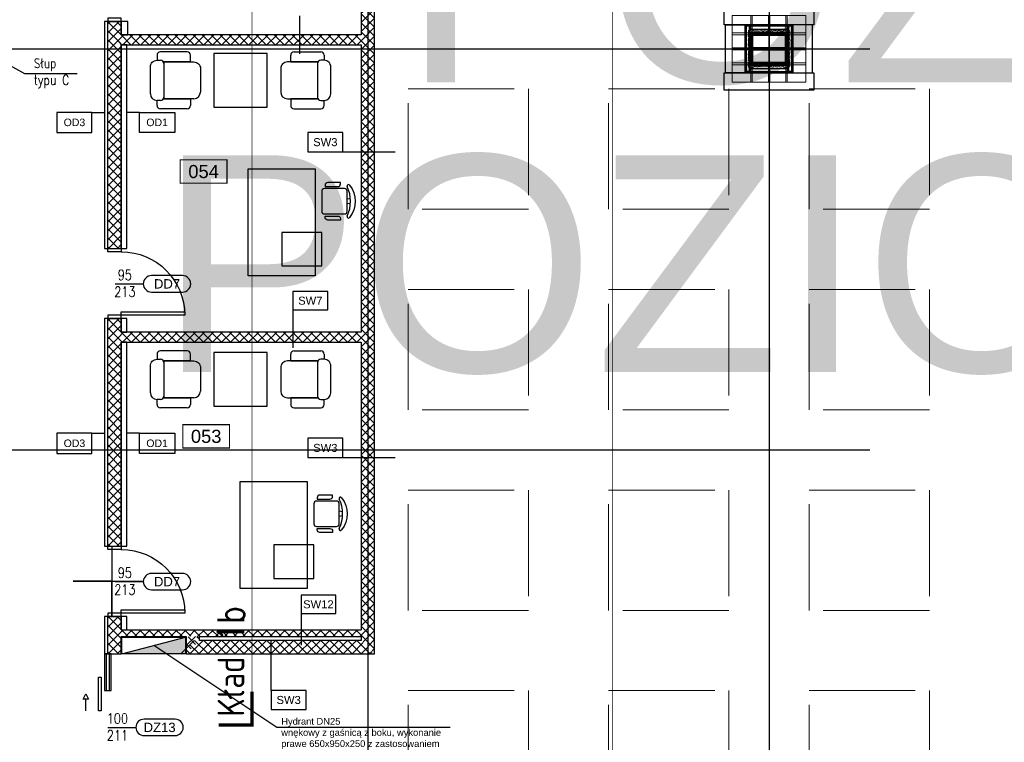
# Model space of a CAD drawing. Header units: centimetres. Extents: x -228435 to 56419, y -89367 to 477256.
# Tile 31 of 53: x -57750 to -43020, y 54627 to 65435. Entities that reach past the tile are written whole.
import ezdxf
from ezdxf.enums import TextEntityAlignment as Align

# ---------------------------------------------------------------- set-up
doc = ezdxf.new("R2010")
doc.units = ezdxf.units.CM
doc.header["$LTSCALE"] = 50
for name, pattern in [('Kondygnacja -1$0$HIDDEN2', [4.7625, 3.175, -1.5875]), ('Obudowy i okł. słupów$0$HIDDEN', [9.525, 6.35, -3.175]), ('Osie rzutów$0$DASHDOT2', [12.7, 6.35, -3.175, 0, -3.175]), ('SU Lampy kwadratowe  -1$0$HIDDENX2', [19.05, 12.7, -6.35])]:
    doc.linetypes.add(name, pattern=pattern)
doc.layers.get('0').update_dxf_attribs({"color": 8})
for name, color, linetype in [('bgde-tekst', 7, 'Continuous'), ('bgde_ opis hydranty', 8, 'Continuous'), ('Kondygnacja -1$0$ARCH_GK', 8, 'Continuous'), ('Kondygnacja -1$0$ARCH_HYDRANTY', 8, 'Continuous'), ('Kondygnacja -1$0$ARCH_INFO_ETYK_DRZWI', 8, 'Continuous'), ('Kondygnacja -1$0$ARCH_INFO_KŁADY ŚCIAN', 8, 'Kondygnacja -1$0$HIDDEN2'), ('Kondygnacja -1$0$ARCH_INFO_OPISY', 8, 'Continuous'), ('Kondygnacja -1$0$ARCH_INFO_OPISY_PRZEGRODY', 8, 'Continuous'), ('Kondygnacja -1$0$ARCH_INFO_OPISY_PRZEGRODY_OKŁADZINY', 8, 'Continuous'), ('Kondygnacja -1$0$ARCH_OKŁADZINA', 8, 'Continuous'), ('Kondygnacja -1$0$ARCH_STROP', 8, 'Continuous'), ('Kondygnacja -1$0$ARCH_SZKŁO', 8, 'Continuous'), ('Kondygnacja -1$0$ARCH_WYPOSAŻENIE_INNE', 8, 'Continuous'), ('Kondygnacja -1$0$ARCH_ŚLUSARKA_DRZWI', 8, 'Continuous'), ('Obudowy i okł. słupów$0$ARCH_GK', 8, 'Continuous'), ('Obudowy i okł. słupów$0$ARCH_PROFILE', 8, 'Continuous'), ('Obudowy i okł. słupów$0$ARCH_SŁUPY', 8, 'Continuous'), ('Osie rzutów$0$ARCH_INFO_OSIE_IST', 8, 'Osie rzutów$0$DASHDOT2'), ('Pomieszczenia -1$0$ARCH_INFO_AREA_ETYKIETY_200', 8, 'Continuous'), ('xrefs', 8, 'Continuous')]:
    doc.layers.add(name, color=color, linetype=linetype)
for name, color, linetype, lineweight in [('Obudowy i okł. słupów$0$ARCH_hatch', 8, 'Continuous', 13), ('Obudowy i okł. słupów$0$ARCH_WIDOK', 8, 'Continuous', 13), ('SU Lampy kwadratowe  -1$0$ARCH_SUFITY_PODWIESZANE', 8, 'SU Lampy kwadratowe  -1$0$HIDDENX2', 9)]:
    doc.layers.add(name, color=color, linetype=linetype, lineweight=lineweight)
doc.styles.add('Arial', font='ARIAL.TTF')
doc.styles.add('Kondygnacja -1$0$Arial', font='ARIAL.TTF')
doc.styles.add('Kondygnacja -1$0$Romans', font='Romans.shx', dxfattribs={"width": 0.7})
doc.styles.add('Kondygnacja -1$0$ROMANS-50-CM', font='romans.shx', dxfattribs={"width": 0.8, "height": 10})
doc.styles.add('Kondygnacja -1$0$Standard', font='txt')
doc.styles.add('Pomieszczenia -1$0$Arial', font='ARIAL.TTF')
doc.dimstyles.new('Kondygnacja -1$0$ISO-25', dxfattribs={"dimtxt": 2.5, "dimasz": 2.5, "dimexe": 1.25, "dimexo": 0.625, "dimtad": 1, "dimtxsty": 'Kondygnacja -1$0$Standard', "dimcen": 2.5, "dimadec": 0, "dimazin": 0, "dimtfac": 1, "dimtmove": 0, "dimatfit": 3, "dimfxl": 0, "dimarcsym": 0})
pattern_1 = [(45, (-121140, -45000), (-67.35192, 67.35192), []), (135, (-121140, -45000), (-67.35192, -67.35192), [])]
pattern_2 = [(45, (-1197.3117, -3238.4858), (-0.6735192, 0.6735192), [])]

# ---------------------------------------------------------------- blocks, each defined once
blk = doc.blocks.new('Kondygnacja -1$0$T-drzwi_prawe-200')
at = {"layer": 'Kondygnacja -1$0$ARCH_INFO_ETYK_DRZWI'}
blk.add_line((0, 0), (60, 0), dxfattribs=at)
blk.add_lwpolyline([(143.7, 17.5), (77.5, 17.5, 1), (77.5, -17.5), (143.7, -17.5, 1)], format="xyb", close=True, dxfattribs=at)
at = {"layer": 'Kondygnacja -1$0$ARCH_INFO_ETYK_DRZWI', "color": 1, "style": 'Kondygnacja -1$0$Arial'}
blk.add_attdef('ADS_DRZWI:ODPORNOŚĆ_OGNIOWA', text='', height=20, rotation=90, dxfattribs=at).set_placement((-25.5, 0.1), align=Align.BOTTOM_CENTER)
at = {"layer": 'Kondygnacja -1$0$ARCH_INFO_ETYK_DRZWI', "style": 'Kondygnacja -1$0$Romans', "width": 0.8}
for tag, p in [('ADS_DRZWI:SZEROKOŚĆ', (20.5, 8)), ('ADS_DRZWI:WYSOKOŚĆ', (20.5, -28))]:
    blk.add_attdef(tag, text='', height=22, dxfattribs=at).set_placement(p, align=Align.CENTER)
at = {"layer": 'Kondygnacja -1$0$ARCH_INFO_ETYK_DRZWI', "style": 'Kondygnacja -1$0$Arial'}
blk.add_attdef('ADS_DRZWI:SYMBOL', text='', height=20, dxfattribs=at).set_placement((110.7, 0), align=Align.MIDDLE)
blk = doc.blocks.new('Kondygnacja -1$0$_Dot')
at = {"color": 0, "linetype": 'ByBlock', "lineweight": -2}
blk.add_line((-0.5, 0), (-1, 0), dxfattribs=at)
at = {"color": 0, "linetype": 'ByBlock', "const_width": 0.5}
blk.add_lwpolyline([(-0.25, 0, 1), (0.25, 0, 1)], format="xyb", close=True, dxfattribs=at)
blk = doc.blocks.new('Kondygnacja -1$0$ks')
for p, q in [((-3.1, 42.9), (-3.8, 38)), ((-3.1, 42.9), (-3.8, 38)), ((3.1, 42.9), (3.8, 38)), ((3.1, 42.9), (3.8, 38))]:
    blk.add_line(p, q)
blk.add_lwpolyline([(-24, 41.5, -0.355701), (24, 41.5)], format="xyb")
blk.add_lwpolyline([(-24, 41.5, -0.355701), (24, 41.5)], format="xyb")
for points in [[(-19, 34), (-19, 4, 0.414214), (-15, 0), (15, 0, 0.414214), (19, 4), (19, 34, 0.414214), (15, 38), (-15, 38, 0.414214)], [(-19, 34), (-19, 4, 0.414214), (-15, 0), (15, 0, 0.414214), (19, 4), (19, 34, 0.414214), (15, 38), (-15, 38, 0.414214)], [(-22, 5), (-22, 24, 0.414214), (-26, 28), (-28, 28), (-28, 9, 0.414214), (-24, 5)], [(-22, 5), (-22, 24, 0.414214), (-26, 28), (-28, 28), (-28, 9, 0.414214), (-24, 5)], [(22, 5), (22, 24, -0.414214), (26, 28), (28, 28), (28, 9, -0.414214), (24, 5)], [(22, 5), (22, 24, -0.414214), (26, 28), (28, 28), (28, 9, -0.414214), (24, 5)]]:
    blk.add_lwpolyline(points, format="xyb", close=True)
for centre, radius, start, end in [((-23, 39.8), 2.07, 120.8669, 299.3218), ((-23, 39.8), 2.07, 120.8669, 299.3218), ((0, -7.9), 50.9, 64.3915, 115.6085), ((0, -7.9), 50.9, 64.3915, 115.6085), ((23, 39.8), 2.07, 240.6782, 59.1331), ((23, 39.8), 2.07, 240.6782, 59.1331)]:
    blk.add_arc(centre, radius, start, end)
blk = doc.blocks.new('Kondygnacja -1$0$2 fotele + stolik')
at = {"layer": 'Kondygnacja -1$0$ARCH_WYPOSAŻENIE_INNE'}
for p, q in [((6533.6, 11226.8), (6533.6, 11219.3)), ((6578.6, 11231.8), (6538.6, 11231.8)), ((6583.6, 11216.8), (6583.6, 11226.8)), ((6733.6, 11216.8), (6733.6, 11226.8)), ((6738.6, 11231.8), (6778.6, 11231.8)), ((6783.6, 11226.8), (6783.6, 11219.3)), ((6523.6, 11169.2), (6523.6, 11209.7)), ((6533.6, 11219.3), (6538.6, 11219.3)), ((6543.6, 11216.8), (6583.6, 11216.8)), ((6583.6, 11216.8), (6543.6, 11216.8)), ((6543.6, 11216.8), (6543.6, 11161.8)), ((6773.6, 11216.8), (6733.6, 11216.8)), ((6733.6, 11216.8), (6773.6, 11216.8)), ((6773.6, 11216.8), (6773.6, 11161.8)), ((6783.6, 11219.3), (6778.6, 11219.3)), ((6793.6, 11169.2), (6793.6, 11209.7)), ((6598.6, 11206.8), (6598.6, 11171.8)), ((6718.6, 11206.8), (6718.6, 11171.8)), ((6533.6, 11151.8), (6533.6, 11159.2)), ((6538.6, 11159.2), (6533.6, 11159.2)), ((6543.6, 11161.8), (6583.6, 11161.8)), ((6583.6, 11161.8), (6543.6, 11161.8)), ((6588.6, 11161.8), (6583.6, 11161.8)), ((6583.6, 11161.8), (6583.6, 11151.8)), ((6728.6, 11161.8), (6733.6, 11161.8)), ((6733.6, 11161.8), (6733.6, 11151.8)), ((6773.6, 11161.8), (6733.6, 11161.8)), ((6733.6, 11161.8), (6773.6, 11161.8)), ((6778.6, 11159.2), (6783.6, 11159.2)), ((6783.6, 11151.8), (6783.6, 11159.2)), ((6578.6, 11146.8), (6538.6, 11146.8)), ((6738.6, 11146.8), (6778.6, 11146.8))]:
    blk.add_line(p, q, dxfattribs=at)
blk.add_lwpolyline([(6618.6, 11149.3), (6698.6, 11149.3), (6698.6, 11229.3), (6618.6, 11229.3)], close=True, dxfattribs=at)
for points in [[(6523.6, 11209.3, -0.414214), (6533.6, 11219.3)], [(6583.6, 11216.8), (6588.6, 11216.8, -0.414214), (6598.6, 11206.8)], [(6733.6, 11216.8), (6728.6, 11216.8, 0.414214), (6718.6, 11206.8)], [(6793.6, 11209.3, 0.414214), (6783.6, 11219.3)]]:
    blk.add_lwpolyline(points, format="xyb", dxfattribs=at)
for centre, radius, start, end in [((6538.6, 11226.8), 5, 90, 180), ((6578.6, 11226.8), 5, 360, 90), ((6738.6, 11226.8), 5, 90, 180), ((6778.6, 11226.8), 5, 360, 90), ((6538.6, 11214.3), 5, 0, 90), ((6778.6, 11214.3), 5, 90, 180), ((6533.6, 11169.2), 10, 180, 270), ((6588.6, 11171.8), 10, 270, 360), ((6728.6, 11171.8), 10, 180, 270), ((6783.6, 11169.2), 10, 270, 0), ((6538.6, 11151.8), 5, 180, 270), ((6538.6, 11164.2), 5, 270, 360), ((6578.6, 11151.8), 5, 270, 0), ((6738.6, 11151.8), 5, 180, 270), ((6778.6, 11164.2), 5, 180, 270), ((6778.6, 11151.8), 5, 270, 0)]:
    blk.add_arc(centre, radius, start, end, dxfattribs=at)
blk = doc.blocks.new('Kondygnacja -1$0$Linie kładów ścian')
at = {"layer": 'Kondygnacja -1$0$ARCH_INFO_KŁADY ŚCIAN', "ltscale": 10, "const_width": 1}
for points in [[(7225.8, 5020.9), (7225.8, 11899.2)], [(6686.7, 9988.6), (6686.7, 11870.4)]]:
    blk.add_lwpolyline(points, dxfattribs=at)
at = {"layer": 'Kondygnacja -1$0$ARCH_INFO_KŁADY ŚCIAN', "linetype": 'Continuous', "const_width": 5}
blk.add_lwpolyline([(6636.7, 9988.6), (6686.7, 9988.6), (6686.7, 10038.6)], dxfattribs=at)
at = {"layer": 'Kondygnacja -1$0$ARCH_INFO_KŁADY ŚCIAN', "insert": (6635, 10001.1), "char_height": 40, "width": 626.533, "attachment_point": 1, "rotation": 90, "style": 'Kondygnacja -1$0$ROMANS-50-CM'}
blk.add_mtext('Kład 1b', dxfattribs=at)
blk = doc.blocks.new('Pomieszczenia -1$0$etykieta_numer')
at = {"color": 0, "linetype": 'ByBlock', "const_width": 2.44}
blk.add_lwpolyline([(-50, -50), (-50, 0), (50, 0), (50, -50)], close=True, dxfattribs=at)
at = {"color": 0, "linetype": 'ByBlock', "style": 'Pomieszczenia -1$0$Arial'}
blk.add_attdef('AECAREA:NUMER_LOKALU', text='', height=28, dxfattribs=at).set_placement((0, -25), align=Align.MIDDLE)
blk = doc.blocks.new('SŁUPB')
at = {"layer": 'Obudowy i okł. słupów$0$ARCH_hatch'}
h = blk.add_hatch(dxfattribs=at)
h.set_pattern_fill('AR-CONC', color=256, scale=0.01, style=0)
h.set_pattern_definition([(50, (-6122.4999, -5672.6805), (1.8218467, -0.15939086), [0.1905, -2.0955]), (355, (-6122.5, -5672.6805), (-0.35242826, 1.91056643), [0.1524, -1.6764]), (100.451, (-6122.3481, -5672.6938), (1.469425, 1.75116688), [0.1619, -1.7809]), (46.1842, (-6122.5, -5672.1725), (2.7107904, -0.4204233), [0.28575, -3.14325]), (96.6356, (-6122.274, -5672.2076), (2.37404234, 2.4742556), [0.24285, -2.67135]), (351.184, (-6122.5, -5672.1725), (2.3740461, 2.4742512), [0.2286, -2.5146]), (21, (-6122.2459, -5672.2995), (1.5161488, -1.02265519), [0.1905, -2.0955]), (326, (-6122.246, -5672.2995), (0.6180203, 1.84187966), [0.1524, -1.6764]), (71.4514, (-6122.1196, -5672.3848), (2.1341649, 0.81922858), [0.1619, -1.7809]), (37.5, (-6122.4999, -5672.68053), (0.03088603, 0.84555039), [0, -1.65608, 0, -1.7018, 0, -1.68275]), (7.5, (-6122.4999, -5672.6805), (0.668196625, 1.00180575), [0, -0.97028, 0, -1.61798, 0, -0.64135]), (327.5, (-6123.06634, -5672.68053), (1.35590595, -0.05728744), [0, -0.635, 0, -1.9812, 0, -2.6289]), (317.5, (-6123.3203, -5672.6805), (1.48129181, 0.25426491), [0, -0.8255, 0, -1.31572, 0, -1.8669])])
h.paths.add_polyline_path([(5.3, 24.8, 0.520567), (2.4, 24.9, 0.520567), (-2.3, 24.8, 0.520567), (-4, 24.6, 0.520567), (-8.7, 24.4, 0.285796), (-15.2, 25, 0.202697), (-19.8, 25.1, 0.274624), (-22.1, 24.7, 0.533752), (-23, 25.5, 0.408944), (-24.4, 26.2, 0.520567), (-27.6, 26.4, 0.520567), (-28.7, 26.5, 0.520567), (-29.9, 26.1, 0.520567), (-30.6, 24.6, 0.520567), (-30.5, 23.2, 0.520567), (-30, 21.4, 0.520567), (-30.4, 19.3, 0.278554), (-30.4, 15, 0.142249), (-30.6, 8.1, 0.250934), (-29.5, 0, 0.130012), (-30.6, -13, 0.520567), (-29.9, -16.9, 0.520567), (-30.1, -20.6, 0.425813), (-30.3, -25.1, 0.733465), (-29.9, -27.5, 2.355544), (-29, -28.3, 0.517441), (-25.6, -29.2, 0.520567), (-23.9, -29, 0.520567), (-22.7, -27.8, 0.520567), (-20.3, -27.2, 0.520567), (-15.9, -27.6, 0.520567), (-13.2, -27.3, 0.520567), (-8.7, -27.3, 0.520567), (-6.4, -27, 0.520567), (-3.3, -26.9, 0.520567), (2.7, -27, 0.692648), (7.9, -27.2, 0.289077), (15.1, -27.8, 0.407009), (20, -27.8, 0.334558), (22, -28.2, 0.771464), (24, -29, 0.387636), (27.2, -28.8, 0.697607), (29.8, -28.7, 0.924349), (30.8, -27.6, 0.520567), (30.2, -24.6, 0.520567), (30.1, -20.8, 0.520567), (30.2, -17.8, 0.520567), (30.3, -14.4, 0.41985), (30.1, -10.2, 0.520567), (30.2, -7.9, 0.520567), (30.6, -4.2, 0.174213), (30.8, -0.4, 0.25847), (30.7, 4.1, 0.520567), (30.7, 6.1, 0.520567), (30.8, 8.1, 0.400753), (30.3, 12.7, 0.177412), (30.4, 20, 0.420526), (30.4, 23.3, 0.669755), (30.1, 25.6, 0.56093), (26.9, 25.8, 0.282102), (23.4, 26.3, 0.753336), (22.2, 25.8, 0.137258), (22, 24.8, 0.617264), (19.7, 24.4, 0.520567), (17, 24.8, 0.520567), (12.6, 25, 0.274044)])
h.paths.add_polyline_path([(25, 22.5), (25, 23.5), (27, 23.5), (27, -26.5), (25, -26.5), (25, -25.5), (-25, -25.5), (-25, -26.5), (-27, -26.5), (-27, 23.5), (-25, 23.5), (-25, 22.5)], flags=16)
at = {"layer": 'Obudowy i okł. słupów$0$ARCH_SŁUPY', "lineweight": 40}
h = blk.add_hatch(dxfattribs=at)
h.set_pattern_fill('ANSI31', color=256, scale=0.3, style=0)
h.set_pattern_definition(pattern_2)
h.paths.add_polyline_path([(-27, 23.5), (-27, -26.5), (-25, -26.5), (-25, 23.5)])
h = blk.add_hatch(dxfattribs=at)
h.set_pattern_fill('ANSI31', color=256, scale=0.3, style=0)
h.set_pattern_definition(pattern_2)
h.paths.add_polyline_path([(25, 19.5), (25, 22.5), (-25, 22.5), (-25, 19.5)])
h = blk.add_hatch(dxfattribs=at)
h.set_pattern_fill('ANSI31', color=256, scale=0.3, style=0)
h.set_pattern_definition(pattern_2)
h.paths.add_polyline_path([(27, -26.5), (27, 23.5), (25, 23.5), (25, -26.5)])
h = blk.add_hatch(dxfattribs=at)
h.set_pattern_fill('ANSI31', color=256, scale=0.3, style=0)
h.set_pattern_definition(pattern_2)
h.paths.add_polyline_path([(25, -3), (25, 0), (-25, 0), (-25, -3)])
h = blk.add_hatch(dxfattribs=at)
h.set_pattern_fill('ANSI31', color=256, scale=0.3, style=0)
h.set_pattern_definition(pattern_2)
h.paths.add_polyline_path([(25, -25.5), (25, -22.5), (-25, -22.5), (-25, -25.5)])
at = {"layer": 'Obudowy i okł. słupów$0$ARCH_GK'}
for points in [[(-35.5, -37), (-35.5, 34)], [(-35.5, 34), (35.5, 34)], [(-35.5, 32.7), (34.2, 32.7)], [(-34.2, -37), (-34.2, 32.7)], [(34.2, -35.8), (34.2, 34)], [(35.5, -37), (35.5, 34)], [(-35.5, -37), (35.5, -37)], [(-34.2, -35.8), (35.5, -35.8)]]:
    blk.add_lwpolyline(points, dxfattribs=at)
for points in [[(34.2, 34), (-35.5, 34), (-35.5, 32.7), (34.2, 32.7)], [(-35.5, 32.7), (-34.2, 32.7), (-34.2, -37), (-35.5, -37)], [(35.5, -35.8), (34.2, -35.8), (34.2, 34), (35.5, 34)], [(-34.2, -37), (35.5, -37), (35.5, -35.8), (-34.2, -35.8)]]:
    blk.add_lwpolyline(points, close=True, dxfattribs=at)
at = {"layer": 'Obudowy i okł. słupów$0$ARCH_hatch'}
blk.add_lwpolyline([(-29.5, 0, -0.250934), (-30.6, 8.1, -0.142249), (-30.4, 15, -0.278554), (-30.4, 19.3, -0.520567), (-30, 21.4, -0.520567), (-30.5, 23.2, -0.520567), (-30.6, 24.6, -0.520567), (-29.9, 26.1, -0.520567), (-28.7, 26.5, -0.520567), (-27.6, 26.4, -0.520567), (-24.4, 26.2, -0.408944), (-23, 25.5, -0.533752), (-22.1, 24.7, -0.274624), (-19.8, 25.1, -0.202697), (-15.2, 25, -0.285796), (-8.7, 24.4, -0.520567), (-4, 24.6, -0.520567), (-2.3, 24.8, -0.520567), (2.4, 24.9, -0.520567), (5.3, 24.8, -0.274044), (12.6, 25, -0.520567), (17, 24.8, -0.520567), (19.7, 24.4, -0.617264), (22, 24.8, -0.137258), (22.2, 25.8, -0.753336), (23.4, 26.3, -0.282102), (26.9, 25.8, -0.56093), (30.1, 25.6, -0.669755), (30.4, 23.3, -0.420526), (30.4, 20, -0.177412), (30.3, 12.7, -0.400753), (30.8, 8.1, -0.520567), (30.7, 6.1, -0.520567), (30.7, 4.1, -0.25847), (30.8, -0.4, -0.174213), (30.6, -4.2, -0.520567), (30.2, -7.9, -0.520567), (30.1, -10.2, -0.41985), (30.3, -14.4, -0.520567), (30.2, -17.8, -0.520567), (30.1, -20.8, -0.520567), (30.2, -24.6, -0.520567), (30.8, -27.6, -0.924349), (29.8, -28.7, -0.697607), (27.2, -28.8, -0.387636), (24, -29, -0.771464), (22, -28.2, -0.334558), (20, -27.8, -0.407009), (15.1, -27.8, -0.289077), (7.9, -27.2, -0.692648), (2.7, -27, -0.520567), (-3.3, -26.9, -0.520567), (-6.4, -27, -0.520567), (-8.7, -27.3, -0.520567), (-13.2, -27.3, -0.520567), (-15.9, -27.6, -0.520567), (-20.3, -27.2, -0.520567), (-22.7, -27.8, -0.520567), (-23.9, -29, -0.520567), (-25.6, -29.2, -0.517441), (-29, -28.3, -2.355544), (-29.9, -27.5, -0.733465), (-30.3, -25.1, -0.425813), (-30.1, -20.6, -0.520567), (-29.9, -16.9, -0.520567), (-30.6, -13, -0.130012)], format="xyb", close=True, dxfattribs=at)
at = {"layer": 'Obudowy i okł. słupów$0$ARCH_PROFILE'}
for points in [[(-32.7, 32.7), (-32.8, 32.6), (-33.2, 32.6), (-33.3, 32.7), (-34.2, 32.7), (-34.2, 29, 1), (-34.2, 29), (-34.2, 32.7), (-33.4, 32.7), (-33.3, 32.6), (-32.7, 32.6), (-32.6, 32.7), (-30.9, 32.7), (-30.8, 32.6), (-30.2, 32.6), (-30.1, 32.7), (-29.3, 32.7), (-29.3, 29, 1), (-29.2, 29), (-29.2, 32.7), (-30.1, 32.7), (-30.2, 32.6), (-30.8, 32.6), (-30.8, 32.7)], [(-29.2, 29.3), (-29.2, 29.2), (-29.2, 28.7), (-29.2, 28.6), (-29.2, 27.7), (-25.5, 27.7, 1), (-25.5, 27.8), (-29.2, 27.8), (-29.2, 28.6), (-29.1, 28.7), (-29.1, 29.3), (-29.2, 29.4), (-29.2, 31.1), (-29.1, 31.2), (-29.1, 31.8), (-29.2, 31.9), (-29.2, 32.7), (-25.5, 32.7, 1), (-25.5, 32.7), (-29.2, 32.7), (-29.2, 31.8), (-29.2, 31.7), (-29.2, 31.2), (-29.2, 31.2)], [(29.2, 29.3), (29.2, 29.2), (29.2, 28.7), (29.2, 28.6), (29.2, 27.7), (25.5, 27.7, -1), (25.5, 27.8), (29.2, 27.8), (29.2, 28.6), (29.1, 28.7), (29.1, 29.3), (29.2, 29.4), (29.2, 31.1), (29.1, 31.2), (29.1, 31.8), (29.2, 31.9), (29.2, 32.7), (25.5, 32.7, -1), (25.5, 32.7), (29.2, 32.7), (29.2, 31.8), (29.2, 31.7), (29.2, 31.2), (29.2, 31.2)], [(32.7, 32.7), (32.7, 32.6), (33.2, 32.6), (33.4, 32.7), (34.2, 32.7), (34.2, 29, -1), (34.2, 29), (34.2, 32.7), (33.4, 32.7), (33.3, 32.6), (32.7, 32.6), (32.6, 32.7), (30.9, 32.7), (30.8, 32.6), (30.2, 32.6), (30.1, 32.7), (29.3, 32.7), (29.3, 29, -1), (29.2, 29), (29.2, 32.7), (30.2, 32.7), (30.2, 32.6), (30.8, 32.6), (30.8, 32.7)], [(-32.7, -35.7), (-32.8, -35.6), (-33.2, -35.6), (-33.3, -35.8), (-34.2, -35.8), (-34.2, -32, -1), (-34.2, -32), (-34.2, -35.7), (-33.4, -35.7), (-33.3, -35.6), (-32.7, -35.6), (-32.6, -35.7), (-30.9, -35.7), (-30.8, -35.6), (-30.2, -35.6), (-30.1, -35.7), (-29.3, -35.7), (-29.3, -32, -1), (-29.2, -32), (-29.2, -35.8), (-30.1, -35.8), (-30.2, -35.6), (-30.8, -35.6), (-30.8, -35.7)], [(-29.2, -32.3), (-29.2, -32.2), (-29.2, -31.7), (-29.2, -31.6), (-29.2, -30.8), (-25.5, -30.8, -1), (-25.5, -30.8), (-29.2, -30.8), (-29.2, -31.6), (-29.1, -31.7), (-29.1, -32.3), (-29.2, -32.4), (-29.2, -34.1), (-29.1, -34.2), (-29.1, -34.8), (-29.2, -34.9), (-29.2, -35.7), (-25.5, -35.7, -1), (-25.5, -35.8), (-29.2, -35.8), (-29.2, -34.8), (-29.2, -34.7), (-29.2, -34.2), (-29.2, -34.2)], [(29.2, -32.3), (29.2, -32.2), (29.2, -31.7), (29.2, -31.6), (29.2, -30.8), (25.5, -30.8, 1), (25.5, -30.8), (29.2, -30.8), (29.2, -31.6), (29.1, -31.7), (29.1, -32.3), (29.2, -32.4), (29.2, -34.1), (29.1, -34.2), (29.1, -34.8), (29.2, -34.9), (29.2, -35.7), (25.5, -35.7, 1), (25.5, -35.8), (29.2, -35.8), (29.2, -34.8), (29.2, -34.7), (29.2, -34.2), (29.2, -34.2)], [(32.7, -35.7), (32.7, -35.6), (33.2, -35.6), (33.4, -35.8), (34.2, -35.8), (34.2, -32, 1), (34.2, -32), (34.2, -35.7), (33.4, -35.7), (33.3, -35.6), (32.7, -35.6), (32.6, -35.7), (30.9, -35.7), (30.8, -35.6), (30.2, -35.6), (30.1, -35.7), (29.3, -35.7), (29.3, -32, 1), (29.2, -32), (29.2, -35.8), (30.2, -35.8), (30.2, -35.6), (30.8, -35.6), (30.8, -35.7)]]:
    blk.add_lwpolyline(points, format="xyb", close=True, dxfattribs=at)
for points in [[(-29.2, -35.8), (-29.2, 32.7)], [(29.2, -35.8), (29.2, 32.7)], [(29.2, -35.8), (29.2, 32.7)], [(-29.2, 27.7), (29.2, 27.7)], [(-29.2, -30.8), (29.2, -30.8)]]:
    blk.add_lwpolyline(points, dxfattribs=at)
at = {"layer": 'Obudowy i okł. słupów$0$ARCH_SŁUPY', "lineweight": 40}
for p, q in [((-25, 0), (25, 0)), ((25, -3), (-25, -3))]:
    blk.add_line(p, q, dxfattribs=at)
for points in [[(-27, 23.5), (-25, 23.5), (-25, -26.5), (-27, -26.5)], [(25, 23.5), (27, 23.5), (27, -26.5), (25, -26.5)]]:
    blk.add_lwpolyline(points, close=True, dxfattribs=at)
for points in [[(25, 22.5), (-25, 22.5)], [(-25, 19.5), (25, 19.5)], [(25, -22.5), (-25, -22.5)], [(-25, -25.5), (25, -25.5)]]:
    blk.add_lwpolyline(points, dxfattribs=at)
at = {"layer": 'Obudowy i okł. słupów$0$ARCH_WIDOK', "linetype": 'Obudowy i okł. słupów$0$HIDDEN'}
blk.add_lwpolyline([(55, 48.5), (55, -51.5), (-55, -51.5), (-55, 48.5)], close=True, dxfattribs=at)
for points in [[(-27, 48.5), (-27, 23.5)], [(-25, 48.5), (-25, 23.5)], [(-1, 48.5), (-1, 22.5)], [(1, 48.5), (1, 22.5)], [(25, 48.5), (25, 23.5)], [(27, 48.5), (27, 23.5)], [(-55, 22.5), (-27, 22.5)], [(-55, 19.5), (-27, 19.5)], [(27.5, 22.5), (55, 22.5)], [(27.5, 19.5), (55, 19.5)], [(-55, 0), (-27, 0)], [(27.5, 0), (55, 0)], [(-55, -3), (-27, -3)], [(27.5, -3), (55, -3)], [(-55, -22.5), (-27, -22.5)], [(-55, -25.5), (-27, -25.5)], [(-27, -26.5), (-27, -51.5)], [(-25, -26.5), (-25, -51.5)], [(-1, -25.5), (-1, -51.5)], [(1, -25.5), (1, -51.5)], [(25, -26.5), (25, -51.5)], [(27, -26.5), (27, -51.5)], [(27.5, -22.5), (55, -22.5)], [(27.5, -25.5), (55, -25.5)]]:
    blk.add_lwpolyline(points, dxfattribs=at)
blk = doc.blocks.new('Osie rzutów')
at = {"layer": 'Osie rzutów$0$ARCH_INFO_OSIE_IST', "ltscale": 10}
for p, q in [((6860, 12510), (6860, 4623.26)), ((7460, 12510), (7460, 4623.26)), ((7460, 10970), (7460, 11030)), ((4436.04, 11000), (13655, 11000)), ((7490, 11000), (7430, 11000)), ((4436.04, 10400), (13655, 10400))]:
    blk.add_line(p, q, dxfattribs=at)

msp = doc.modelspace()

# ---------------------------------------------------------------- hatches: boundary and pattern name
at = {"layer": 'Kondygnacja -1$0$ARCH_GK', "linetype": 'Continuous', "lineweight": -3}
h = msp.add_hatch(dxfattribs=at)
h.set_pattern_fill('ANSI37', color=256, scale=30, angle=-360, style=0)
h.set_pattern_definition([(45, (-121140, -45000), (-67.35192, 67.35192), []), (135, (-121140, -45000), (-67.35192, -67.35192), [])])
h.paths.add_polyline_path([(-56230, 68465), (-56284.167, 68540), (-56430, 68540), (-56430, 66460), (-56230, 66460)], flags=0)
h.paths.add_polyline_path([(-56230, 65410), (-56430, 65410), (-56430, 65135), (-56284.167, 65135), (-56230, 65210)], flags=0)
h.paths.add_polyline_path([(-56230, 65060), (-56284.167, 65135), (-56430, 65135), (-56430, 62013.883), (-56230, 62013.883)], flags=0)
h.paths.add_polyline_path([(-56230, 60963.883), (-56430, 60963.883), (-56430, 60685), (-56284.167, 60685), (-56230, 60760)], flags=0)
h.paths.add_polyline_path([(-56230, 70900), (-56430, 71100), (-56430, 70800), (-56230, 70800)], flags=0)
h.paths.add_polyline_path([(-56230, 69650), (-56430, 69650), (-56430, 68815), (-56288.333, 68815), (-56230, 68865)], flags=0)
h.paths.add_polyline_path([(-56230, 68765), (-56288.333, 68815), (-56430, 68815), (-56430, 68540), (-56284.167, 68540), (-56230, 68615)], flags=0)
h.paths.add_polyline_path([(-56230, 60610), (-56284.167, 60685), (-56430, 60685), (-56430, 57560), (-56230, 57560)], flags=0)
h.paths.add_polyline_path([(-56230, 56510), (-56430, 56510), (-56430, 56260), (-56288.333, 56260), (-56230, 56310)], flags=0)
h.paths.add_polyline_path([(-56230, 56210), (-56288.333, 56260), (-56430, 56260), (-56430, 55960), (-56230, 55960)], flags=0)
h = msp.add_hatch(dxfattribs=at)
h.set_pattern_fill('ANSI37', color=256, scale=30, angle=-360, style=0)
h.set_pattern_definition([(45, (-121140, -45000), (-67.35192, 67.35192), []), (135, (-121140, -45000), (-67.35192, -67.35192), [])])
h.paths.add_polyline_path([(-52440, 71100), (-52640, 70900), (-52640, 68615), (-52585.833, 68540), (-52440, 68540)], flags=0)
h.paths.add_polyline_path([(-52440, 68540), (-52585.833, 68540), (-52640, 68465), (-52640, 65210), (-52585.833, 65135), (-52440, 65135)], flags=0)
h.paths.add_polyline_path([(-52440, 65135), (-52585.833, 65135), (-52640, 65060), (-52640, 60760), (-52585.833, 60685), (-52440, 60685)], flags=0)
h.paths.add_polyline_path([(-52440, 60685), (-52585.833, 60685), (-52640, 60610), (-52640, 56310), (-52581.667, 56260), (-52440, 56260)], flags=0)
h.paths.add_polyline_path([(-52440, 56260), (-52581.667, 56260), (-52640, 56210), (-52640, 56160), (-52440, 55960)], flags=0)
h = msp.add_hatch(dxfattribs=at)
h.set_pattern_fill('ANSI37', color=256, scale=30, style=0)
h.set_pattern_definition(pattern_1)
h.paths.add_polyline_path([(-56230, 65210), (-56284.167, 65135), (-56230, 65060), (-52640, 65060), (-52585.833, 65135), (-52640, 65210)], flags=0)
h = msp.add_hatch(dxfattribs=at)
h.set_pattern_fill('ANSI37', color=256, scale=30, style=0)
h.set_pattern_definition(pattern_1)
h.paths.add_polyline_path([(-56230, 60760), (-56284.167, 60685), (-56230, 60610), (-52640, 60610), (-52585.833, 60685), (-52640, 60760)], flags=0)
h = msp.add_hatch(dxfattribs=at)
h.set_pattern_fill('ANSI37', color=256, scale=30, style=0)
h.set_pattern_definition([(45, (-121140, -45000), (-67.35192, 67.35192), []), (135, (-121140, -45000), (-67.35192, -67.35192), [])])
h.paths.add_polyline_path([(-56230, 56310), (-56288.333, 56260), (-56230, 56210), (-55350, 56210), (-55250, 56226.667), (-55250, 56310)], flags=0)
h.paths.add_polyline_path([(-55250, 56310), (-55250, 56226.667), (-55150, 56210), (-52640, 56210), (-52581.667, 56260), (-52640, 56310)], flags=0)
h = msp.add_hatch(dxfattribs=at)
h.set_pattern_fill('ANSI37', color=256, scale=30, style=0)
h.set_pattern_definition([(45, (-121140, -45010), (-67.35192, 67.35192), []), (135, (-121140, -45010), (-67.35192, -67.35192), [])])
h.paths.add_polyline_path([(-55150, 56150), (-55350, 55950), (-52440, 55950), (-52640, 56150)], flags=0)
h = msp.add_hatch(dxfattribs=at)
h.set_pattern_fill('ANSI37', color=256, scale=30, angle=-360, style=0)
h.set_pattern_definition([(45, (-121050, -45010), (-67.35192, 67.35192), []), (135, (-121050, -45010), (-67.35192, -67.35192), [])])
h.paths.add_polyline_path([(-55060, 56200), (-55160, 56216.667), (-55260, 56200), (-55260, 55950), (-55060, 56150)], flags=0)
at = {"layer": 'Kondygnacja -1$0$ARCH_HYDRANTY'}
msp.add_hatch(color=256, dxfattribs=at).paths.add_polyline_path([(-56220, 55950), (-55270, 56200), (-55270, 55950)])

# ---------------------------------------------------------------- linework, layer by layer
at = {"layer": 'bgde_ opis hydranty', "ltscale": 1.5}
msp.add_lwpolyline([(-51308.996, 54849.797), (-53901.198, 54849.797), (-55745, 56075)], dxfattribs=at)
at = {"layer": 'Kondygnacja -1$0$ARCH_GK', "linetype": 'Continuous', "lineweight": -3}
for p, q in [((-52440, 55950), (-52440, 71100)), ((-52640, 68465), (-52640, 65210)), ((-56430, 62013.883), (-56430, 65410)), ((-56230, 65410), (-56430, 65410)), ((-56230, 65210), (-56230, 65410)), ((-52640, 65210), (-56230, 65210)), ((-56230, 62013.883), (-56230, 65060)), ((-56230, 65060), (-52640, 65060)), ((-52640, 65060), (-52640, 60760)), ((-56430, 62013.883), (-56230, 62013.883)), ((-56430, 57560), (-56430, 60963.883)), ((-56230, 60963.883), (-56430, 60963.883)), ((-56230, 60760), (-56230, 60963.883)), ((-52640, 60760), (-56230, 60760)), ((-56230, 57560), (-56230, 60610)), ((-56230, 60610), (-52640, 60610)), ((-52640, 60610), (-52640, 56310)), ((-56430, 57560), (-56230, 57560)), ((-56430, 55950), (-56430, 56510)), ((-56230, 56510), (-56430, 56510)), ((-56230, 56310), (-56230, 56510)), ((-56230, 56310), (-52640, 56310)), ((-56230, 55950), (-56230, 56210)), ((-56230, 56210), (-55260, 56210)), ((-55260, 56210), (-55260, 55950)), ((-55060, 56210), (-52640, 56210)), ((-55060, 56150), (-55060, 56210)), ((-52640, 56150), (-55060, 56150)), ((-52640, 56210), (-52640, 56150)), ((-56430, 55950), (-56230, 55950)), ((-55260, 55950), (-52440, 55950))]:
    msp.add_line(p, q, dxfattribs=at)
at = {"layer": 'Kondygnacja -1$0$ARCH_HYDRANTY'}
for points in [[(-56220, 55950), (-55270, 56200), (-55270, 55950)], [(-55270, 55950), (-56220, 55950), (-56220, 56200), (-55270, 56200)]]:
    msp.add_lwpolyline(points, close=True, dxfattribs=at)
at = {"layer": 'Kondygnacja -1$0$ARCH_INFO_OPISY_PRZEGRODY'}
for points in [[(-53563.112, 65494.052), (-53563.112, 64925.948)], [(-52917.374, 63458.441), (-52131.763, 63458.441)], [(-53661.909, 61095.826), (-53661.909, 60527.721)], [(-52917.374, 58885.575), (-52131.763, 58885.575)], [(-53541.508, 56554.459), (-53541.508, 56080.027)]]:
    msp.add_lwpolyline(points, dxfattribs=at)
for points in [[(-53437.374, 63458.441), (-52917.374, 63458.441), (-52917.374, 63746.441), (-53437.374, 63746.441), (-53437.374, 63458.441)], [(-53661.909, 61095.826), (-53141.909, 61095.826), (-53141.909, 61367.285), (-53661.909, 61367.285), (-53661.909, 61095.826)], [(-53437.374, 58885.575), (-52917.374, 58885.575), (-52917.374, 59173.575), (-53437.374, 59173.575), (-53437.374, 58885.575)], [(-53541.508, 56554.459), (-53021.508, 56554.459), (-53021.508, 56825.918), (-53541.508, 56825.918), (-53541.508, 56554.459)]]:
    msp.add_lwpolyline(points, close=True, dxfattribs=at)
at = {"layer": 'Kondygnacja -1$0$ARCH_INFO_OPISY_PRZEGRODY', "elevation": 9417}
msp.add_lwpolyline([(-53986.061, 55403.713), (-53986.061, 56145.265)], dxfattribs=at)
msp.add_lwpolyline([(-53986.061, 55115.713), (-53466.061, 55115.713), (-53466.061, 55403.713), (-53986.061, 55403.713), (-53986.061, 55115.713)], close=True, dxfattribs=at)
at = {"layer": 'Kondygnacja -1$0$ARCH_INFO_OPISY_PRZEGRODY_OKŁADZINY'}
for points in [[(-57193.47, 63748.464), (-56668.47, 63748.464), (-56668.47, 64048.464), (-57193.47, 64048.464), (-57193.47, 63748.464)], [(-55431.53, 63748.464), (-55956.53, 63748.464), (-55956.53, 64048.464), (-55431.53, 64048.464), (-55431.53, 63748.464)], [(-57193.47, 58948.785), (-56668.47, 58948.785), (-56668.47, 59248.785), (-57193.47, 59248.785), (-57193.47, 58948.785)], [(-55431.53, 58948.785), (-55956.53, 58948.785), (-55956.53, 59248.785), (-55431.53, 59248.785), (-55431.53, 58948.785)]]:
    msp.add_lwpolyline(points, close=True, dxfattribs=at)
for points in [[(-56668.47, 64048.464), (-56480, 64048.464)], [(-55956.53, 64048.464), (-56145, 64048.464)], [(-56668.47, 59248.785), (-56480, 59248.785)], [(-55956.53, 59248.785), (-56145, 59248.785)]]:
    msp.add_lwpolyline(points, dxfattribs=at)
at = {"layer": 'Kondygnacja -1$0$ARCH_OKŁADZINA', "linetype": 'Continuous', "lineweight": -3}
for p, q in [((-56430, 65410), (-56480, 65410)), ((-56480, 65410), (-56480, 62013.883)), ((-56430, 62013.883), (-56430, 65410)), ((-56130, 65410), (-56230, 65410)), ((-56230, 65410), (-56230, 65210)), ((-56130, 65210), (-56130, 65410)), ((-56230, 65210), (-56130, 65210)), ((-56145, 65060), (-56230, 65060)), ((-56230, 65060), (-56230, 62013.883)), ((-56145, 62013.883), (-56145, 65060)), ((-56480, 62013.883), (-56430, 62013.883)), ((-56230, 62013.883), (-56145, 62013.883)), ((-56430, 60963.883), (-56480, 60963.883)), ((-56480, 60963.883), (-56480, 57560)), ((-56430, 57560), (-56430, 60963.883)), ((-56145, 60963.883), (-56230, 60963.883)), ((-56230, 60963.883), (-56230, 60760)), ((-56145, 60760), (-56145, 60963.883)), ((-56230, 60760), (-56145, 60760)), ((-56145, 60610), (-56230, 60610)), ((-56230, 60610), (-56230, 57560)), ((-56145, 57560), (-56145, 60610)), ((-56480, 57560), (-56430, 57560)), ((-56230, 57560), (-56145, 57560)), ((-56430, 56510), (-56480, 56510)), ((-56480, 56510), (-56480, 55950)), ((-56430, 55950), (-56430, 56510)), ((-56145, 56510), (-56230, 56510)), ((-56230, 56510), (-56230, 56310)), ((-56145, 56310), (-56145, 56510)), ((-56230, 56310), (-56145, 56310)), ((-56480, 55950), (-56430, 55950))]:
    msp.add_line(p, q, dxfattribs=at)
at = {"layer": 'Kondygnacja -1$0$ARCH_OKŁADZINA'}
for points in [[(-47210, 65620), (-45870, 65620), (-45870, 65360), (-47210, 65360)], [(-47193, 65358), (-46897, 65358), (-46897, 64642), (-47193, 64642)], [(-45887, 65358), (-46183, 65358), (-46183, 64642), (-45887, 64642)], [(-47210, 64640), (-45870, 64640), (-45870, 64380), (-47210, 64380)]]:
    msp.add_lwpolyline(points, close=True, dxfattribs=at)
at = {"layer": 'Kondygnacja -1$0$ARCH_SZKŁO', "linetype": 'Continuous', "lineweight": -3, "ltscale": 0.1}
for p, q in [((-56455, 55950), (-56480, 55950)), ((-56480, 55950), (-56480, 55400)), ((-56380, 55950), (-56405, 55950)), ((-56380, 55400), (-56380, 55950)), ((-56480, 55400), (-56455, 55400)), ((-56405, 55400), (-56380, 55400))]:
    msp.add_line(p, q, dxfattribs=at)
at = {"layer": 'Kondygnacja -1$0$ARCH_SZKŁO', "linetype": 'Continuous', "lineweight": -3}
for p, q in [((-56405, 55950), (-56455, 55950)), ((-56455, 55950), (-56455, 55400)), ((-56405, 55400), (-56405, 55950)), ((-56455, 55400), (-56405, 55400))]:
    msp.add_line(p, q, dxfattribs=at)
at = {"layer": 'Kondygnacja -1$0$ARCH_WYPOSAŻENIE_INNE'}
for points in [[(-53330.819, 61602.303), (-54330.819, 61602.303), (-54330.819, 63202.303), (-53330.819, 63202.303)], [(-53830.819, 61752.303), (-53230.819, 61752.303), (-53230.819, 62252.303), (-53830.819, 62252.303)], [(-53449.642, 56928.246), (-54449.642, 56928.246), (-54449.642, 58528.246), (-53449.642, 58528.246)], [(-53949.642, 57078.246), (-53349.642, 57078.246), (-53349.642, 57578.246), (-53949.642, 57578.246)]]:
    msp.add_lwpolyline(points, close=True, dxfattribs=at)
at = {"layer": 'Kondygnacja -1$0$ARCH_ŚLUSARKA_DRZWI', "linetype": 'Continuous', "lineweight": -3}
msp.add_line((-56760, 55100), (-56760, 55270), dxfattribs=at)
for points in [[(-56430, 65460), (-56430, 65410), (-56230, 65410), (-56230, 65460)], [(-56430, 61963.883), (-56430, 62013.883), (-56230, 62013.883), (-56230, 61963.883)], [(-56430, 61013.883), (-56430, 60963.883), (-56230, 60963.883), (-56230, 61013.883)], [(-56230, 61013.883), (-56230, 61063.883), (-55280, 61063.883), (-55280, 61013.883)], [(-56430, 57510), (-56430, 57560), (-56230, 57560), (-56230, 57510)], [(-56230, 56560), (-56230, 56610), (-55280, 56610), (-55280, 56560)], [(-56430, 56560), (-56430, 56510), (-56230, 56510), (-56230, 56560)], [(-56570, 55600), (-56530, 55600), (-56530, 55100), (-56570, 55100)]]:
    msp.add_lwpolyline(points, close=True, dxfattribs=at)
at = {"layer": 'Kondygnacja -1$0$ARCH_ŚLUSARKA_DRZWI', "linetype": 'Continuous', "lineweight": -3, "extrusion": (0, 0, -1)}
for centre in [(56230, 61013.883), (56230, 56560)]:
    msp.add_arc(centre, 950, 90, 180, dxfattribs=at)
at = {"layer": 'Kondygnacja -1$0$ARCH_ŚLUSARKA_DRZWI', "linetype": 'Continuous', "lineweight": -3}
msp.add_3dface([(-56720, 55270), (-56800, 55270), (-56760, 55350)], dxfattribs=at)
at = {"layer": 'SU Lampy kwadratowe  -1$0$ARCH_SUFITY_PODWIESZANE', "ltscale": 2.5}
for points in [[(-51940, 64400), (-50140, 64400), (-50140, 62600), (-51940, 62600)], [(-48940, 64400), (-47140, 64400), (-47140, 62600), (-48940, 62600)], [(-45940, 64400), (-44140, 64400), (-44140, 62600), (-45940, 62600)], [(-51940, 61400), (-50140, 61400), (-50140, 59600), (-51940, 59600)], [(-48940, 61400), (-47140, 61400), (-47140, 59600), (-48940, 59600)], [(-45940, 61400), (-44140, 61400), (-44140, 59600), (-45940, 59600)], [(-51940, 58400), (-50140, 58400), (-50140, 56600), (-51940, 56600)], [(-48940, 58400), (-47140, 58400), (-47140, 56600), (-48940, 56600)], [(-45940, 58400), (-44140, 58400), (-44140, 56600), (-45940, 56600)], [(-51940, 55400), (-50140, 55400), (-50140, 53600), (-51940, 53600)], [(-48940, 55400), (-47140, 55400), (-47140, 53600), (-48940, 53600)], [(-45940, 55400), (-44140, 55400), (-44140, 53600), (-45940, 53600)]]:
    msp.add_lwpolyline(points, close=True, dxfattribs=at)
at = {"layer": 'xrefs'}
msp.add_lwpolyline([(-56372.232, 57560), (-56372.232, 56510), (-56372.232, 57035), (-56950.079, 57035), (-55919.965, 57035)], dxfattribs=at)

# ---------------------------------------------------------------- block references
at = {"xscale": 10, "yscale": 10, "zscale": 10}
msp.add_blockref('SŁUPB', (-46540, 65015), dxfattribs=at)
at = {"layer": 'Kondygnacja -1$0$ARCH_INFO_KŁADY ŚCIAN', "xscale": 10, "yscale": 10, "zscale": 10}
msp.add_blockref('Kondygnacja -1$0$Linie kładów ścian', (-121140, -45000), dxfattribs=at)
at = {"layer": 'Kondygnacja -1$0$ARCH_STROP', "linetype": 'Continuous', "lineweight": -3}
ref = msp.add_blockref('Kondygnacja -1$0$T-drzwi_prawe-200', (-56320.363, 61484.19), dxfattribs=dict(at, xscale=7, yscale=7, zscale=7))
ref.add_attrib('ADS_DRZWI:SZEROKOŚĆ', '95', dxfattribs={"layer": 'Kondygnacja -1$0$ARCH_INFO_ETYK_DRZWI', "height": 154, "style": 'Kondygnacja -1$0$Romans', "width": 0.8}).set_placement((-56176.902, 61540.19), align=Align.CENTER)
ref.add_attrib('ADS_DRZWI:SYMBOL', 'DD7', dxfattribs={"layer": 'Kondygnacja -1$0$ARCH_INFO_ETYK_DRZWI', "height": 140, "style": 'Kondygnacja -1$0$Arial'}).set_placement((-55545.551, 61484.19), align=Align.MIDDLE)
ref.add_attrib('ADS_DRZWI:WYSOKOŚĆ', '213', dxfattribs={"layer": 'Kondygnacja -1$0$ARCH_INFO_ETYK_DRZWI', "height": 154, "style": 'Kondygnacja -1$0$Romans', "width": 0.8}).set_placement((-56176.902, 61288.19), align=Align.CENTER)
ref = msp.add_blockref('Kondygnacja -1$0$T-drzwi_prawe-200', (-56320.363, 57030.307), dxfattribs=dict(at, xscale=7, yscale=7, zscale=7))
ref.add_attrib('ADS_DRZWI:SZEROKOŚĆ', '95', dxfattribs={"layer": 'Kondygnacja -1$0$ARCH_INFO_ETYK_DRZWI', "height": 154, "style": 'Kondygnacja -1$0$Romans', "width": 0.8}).set_placement((-56176.902, 57086.307), align=Align.CENTER)
ref.add_attrib('ADS_DRZWI:SYMBOL', 'DD7', dxfattribs={"layer": 'Kondygnacja -1$0$ARCH_INFO_ETYK_DRZWI', "height": 140, "style": 'Kondygnacja -1$0$Arial'}).set_placement((-55545.551, 57030.307), align=Align.MIDDLE)
ref.add_attrib('ADS_DRZWI:WYSOKOŚĆ', '213', dxfattribs={"layer": 'Kondygnacja -1$0$ARCH_INFO_ETYK_DRZWI', "height": 154, "style": 'Kondygnacja -1$0$Romans', "width": 0.8}).set_placement((-56176.902, 56834.307), align=Align.CENTER)
ref = msp.add_blockref('Kondygnacja -1$0$T-drzwi_prawe-200', (-56431.418, 54850), dxfattribs=dict(at, xscale=7, yscale=7, zscale=7))
ref.add_attrib('ADS_DRZWI:SZEROKOŚĆ', '100', dxfattribs={"layer": 'Kondygnacja -1$0$ARCH_INFO_ETYK_DRZWI', "height": 154, "style": 'Kondygnacja -1$0$Romans', "width": 0.8}).set_placement((-56287.956, 54906), align=Align.CENTER)
ref.add_attrib('ADS_DRZWI:SYMBOL', 'DZ13', dxfattribs={"layer": 'Kondygnacja -1$0$ARCH_INFO_ETYK_DRZWI', "height": 140, "style": 'Kondygnacja -1$0$Arial'}).set_placement((-55656.605, 54850), align=Align.MIDDLE)
ref.add_attrib('ADS_DRZWI:WYSOKOŚĆ', '211', dxfattribs={"layer": 'Kondygnacja -1$0$ARCH_INFO_ETYK_DRZWI', "height": 154, "style": 'Kondygnacja -1$0$Romans', "width": 0.8}).set_placement((-56287.956, 54654), align=Align.CENTER)
at = {"layer": 'Kondygnacja -1$0$ARCH_WYPOSAŻENIE_INNE', "xscale": 10, "yscale": 10, "zscale": 10}
for p in [(-121031.317, -47365), (-121031.317, -51837.652)]:
    msp.add_blockref('Kondygnacja -1$0$2 fotele + stolik', p, dxfattribs=at)
at = {"layer": 'Kondygnacja -1$0$ARCH_WYPOSAŻENIE_INNE', "xscale": 10, "yscale": 10, "zscale": 10, "rotation": 270}
for p in [(-53230.819, 62718.879), (-53349.642, 58044.822)]:
    msp.add_blockref('Kondygnacja -1$0$ks', p, dxfattribs=at)
at = {"layer": 'Osie rzutów$0$ARCH_INFO_OSIE_IST', "xscale": 10, "yscale": 10, "zscale": 10}
msp.add_blockref('Osie rzutów', (-121140, -45000), dxfattribs=at)
at = {"layer": 'Pomieszczenia -1$0$ARCH_INFO_AREA_ETYKIETY_200', "linetype": 'Continuous', "lineweight": -3}
ref = msp.add_blockref('Pomieszczenia -1$0$etykieta_numer', (-54998.735, 63339.19, 6300), dxfattribs=dict(at, xscale=7, yscale=7, zscale=10))
ref.add_attrib('AECAREA:NUMBER', '054', dxfattribs={"layer": '0', "color": 0, "linetype": 'ByBlock', "height": 196, "style": 'Pomieszczenia -1$0$Arial'}).set_placement((-54998.735, 63164.19, 6300), align=Align.MIDDLE)
ref = msp.add_blockref('Pomieszczenia -1$0$etykieta_numer', (-54960.454, 59378.395, 6300), dxfattribs=dict(at, xscale=7, yscale=7, zscale=10))
ref.add_attrib('AECAREA:NUMBER', '053', dxfattribs={"layer": '0', "color": 0, "linetype": 'ByBlock', "height": 196, "style": 'Pomieszczenia -1$0$Arial'}).set_placement((-54960.454, 59203.395, 6300), align=Align.MIDDLE)

# ---------------------------------------------------------------- texts
at = {"layer": 'bgde-tekst', "color": 1, "style": 'Arial'}
msp.add_text('POZIOM A (-0,5)', height=3240, dxfattribs=at).set_placement((-52029.327, 64496.579, -274269.189))
at = {"layer": 'bgde-tekst', "style": 'Arial'}
msp.add_text('POZIOM A (-1)', height=3240, dxfattribs=at).set_placement((-55679.355, 60167.951, -274269.189))
at = {"layer": 'bgde_ opis hydranty', "ltscale": 1.5, "insert": (-53837.256, 54990.373, 9417), "char_height": 100, "width": 2642.89596, "attachment_point": 1, "style": 'Arial'}
msp.add_mtext('Hydrant DN25^Jwnękowy z gaśnicą z boku, wykonanie prawe 650x950x250 z zastosowaniem podpory ( wykorzystać istniejący hydrant );\\Pwnęka (wys.x szer.x gł.) 67x97x26 cm; góra wnęki na wys. 146cm', dxfattribs=at)
at = {"layer": 'Kondygnacja -1$0$ARCH_INFO_OPISY', "insert": (-57538.417, 64858.605), "char_height": 150, "width": 6265.3268, "attachment_point": 1, "style": 'Kondygnacja -1$0$ROMANS-50-CM'}
msp.add_mtext('Słup \\Ptypu C', dxfattribs=at)
at = {"layer": 'Kondygnacja -1$0$ARCH_INFO_OPISY_PRZEGRODY', "char_height": 120, "width": 520, "attachment_point": 5, "style": 'Kondygnacja -1$0$Arial'}
for s, insert in [('SW3', (-53177.374, 63602.441)), ('SW7', (-53401.909, 61231.555)), ('SW3', (-53177.374, 59029.575)), ('SW12', (-53281.508, 56690.188)), ('SW3', (-53726.061, 55259.713, 9417))]:
    msp.add_mtext(s, dxfattribs=dict(at, insert=insert))
at = {"layer": 'Kondygnacja -1$0$ARCH_INFO_OPISY_PRZEGRODY_OKŁADZINY', "char_height": 112.5, "width": 525, "attachment_point": 5, "style": 'Kondygnacja -1$0$Arial'}
for s, insert in [('OD3', (-56930.97, 63898.464)), ('OD1', (-55694.03, 63898.464)), ('OD3', (-56930.97, 59098.785)), ('OD1', (-55694.03, 59098.785))]:
    msp.add_mtext(s, dxfattribs=dict(at, insert=insert))

# ---------------------------------------------------------------- leaders
at = {"layer": 'Kondygnacja -1$0$ARCH_INFO_OPISY'}
msp.add_leader([(-58185, 64907.891), (-57678.996, 64631.019), (-56891.249, 64631.019)], dimstyle='Kondygnacja -1$0$ISO-25', override={"dimscale": 5, "dimasz": 2, "dimtad": 0, "dimldrblk": 'Kondygnacja -1$0$_Dot'}, dxfattribs=at)

doc.saveas('drawing.dxf')
